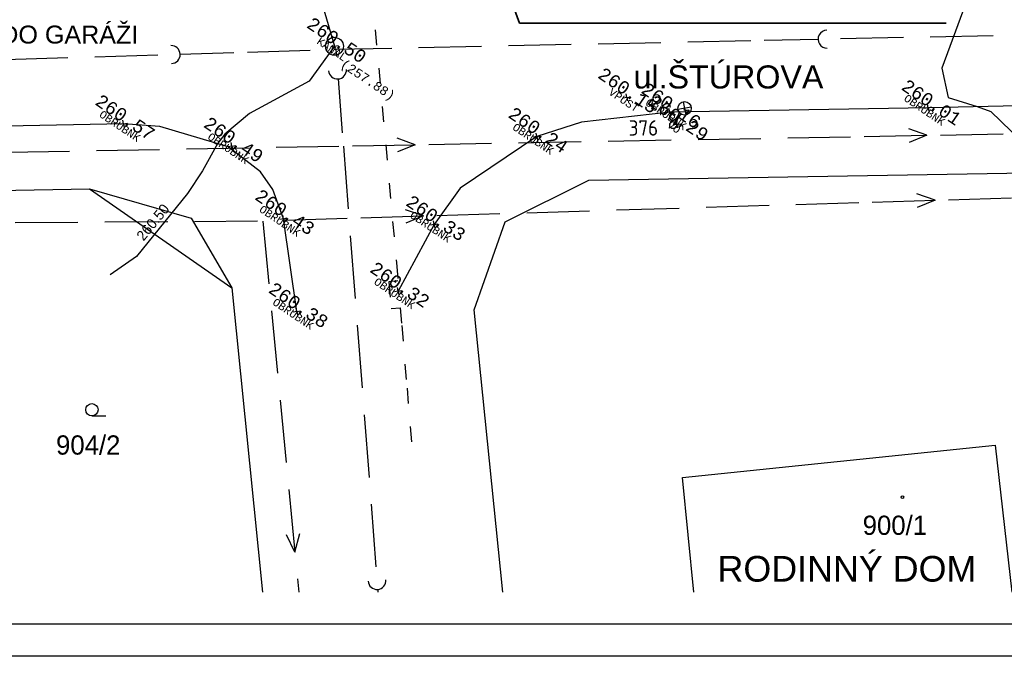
# Model space of a CAD drawing. Extents: x 4743276 to 9726129, y -4307434 to -1665362.
# Tile 64 of 121: x 4829956 to 4868336, y -1868378 to -1843568. Entities that reach past the tile are written whole.
import ezdxf
from ezdxf.enums import TextEntityAlignment as Align

# ---------------------------------------------------------------- set-up
doc = ezdxf.new("R2010")
doc.units = 0
doc.header["$MEASUREMENT"] = 0
doc.linetypes.add('ACAD_ISO03W100', pattern=[30, 12, -18])
doc.layers.get('0').update_dxf_attribs({"linetype": 'CONTINUOUS'})
for name, color, linetype in [('body', 7, 'CONTINUOUS'), ('MÚRY', 1, 'CONTINUOUS'), ('POZEMOK', 8, 'CONTINUOUS'), ('siete', 6, 'CONTINUOUS'), ('TENKÁ', 7, 'CONTINUOUS'), ('Výšky', 64, 'CONTINUOUS')]:
    doc.layers.add(name, color=color, linetype=linetype)
doc.styles.add('MONOTXT', font='MONOTXT', dxfattribs={"height": 0.2})
doc.styles.get("Standard").update_dxf_attribs({"font": 'TXT', "width": 0.612})
doc.styles.add('Style-Arial', font='arial.ttf')
doc.styles.add('STYLE1', font='isocp.shx')

msp = doc.modelspace()

# ---------------------------------------------------------------- linework, layer by layer
at = {"layer": 'body', "color": 1, "linetype": 'Continuous'}
for p, q in [((4842225.867, -1844604.576), (4842198.883, -1844465.753)), ((4842225.867, -1844604.576), (4842364.691, -1844577.592)), ((4842225.867, -1844604.576), (4842087.044, -1844631.561)), ((4842225.867, -1844604.576), (4842252.852, -1844743.399)), ((4853624.329, -1846597.175), (4853597.345, -1846458.352)), ((4853624.329, -1846597.175), (4853485.506, -1846624.159)), ((4853624.329, -1846597.175), (4853763.152, -1846570.19)), ((4853624.329, -1846597.175), (4853651.314, -1846735.998)), ((4865367.282, -1846997.128), (4865340.298, -1846858.305)), ((4855292.021, -1847168.393), (4855153.198, -1847195.377)), ((4855292.021, -1847168.393), (4855265.036, -1847029.57)), ((4855292.021, -1847168.393), (4855430.844, -1847141.408)), ((4855292.021, -1847168.393), (4855319.005, -1847307.216)), ((4865367.282, -1846997.128), (4865228.459, -1847024.112)), ((4865367.282, -1846997.128), (4865506.105, -1846970.143)), ((4865367.282, -1846997.128), (4865394.267, -1847135.951)), ((4834000.958, -1847624.571), (4833862.134, -1847651.555)), ((4834000.958, -1847624.571), (4833973.973, -1847485.748)), ((4834000.958, -1847624.571), (4834139.781, -1847597.586)), ((4834000.958, -1847624.571), (4834027.942, -1847763.394)), ((4855570.945, -1847647.228), (4855432.122, -1847674.213)), ((4855570.945, -1847647.228), (4855543.961, -1847508.405)), ((4855570.945, -1847647.228), (4855709.768, -1847620.244)), ((4855570.945, -1847647.228), (4855597.929, -1847786.051)), ((4850110.589, -1848124.417), (4850083.604, -1847985.594)), ((4838226.453, -1848495.3), (4838199.469, -1848356.477)), ((4850110.589, -1848124.417), (4849971.766, -1848151.401)), ((4850110.589, -1848124.417), (4850249.412, -1848097.433)), ((4850110.589, -1848124.417), (4850137.573, -1848263.24)), ((4838226.453, -1848495.3), (4838087.63, -1848522.284)), ((4838226.453, -1848495.3), (4838365.276, -1848468.315)), ((4838226.453, -1848495.3), (4838253.437, -1848634.123)), ((4840236.952, -1851322.984), (4840098.129, -1851349.969)), ((4840236.952, -1851322.984), (4840209.967, -1851184.161)), ((4840236.952, -1851322.984), (4840375.775, -1851296)), ((4840236.952, -1851322.984), (4840263.936, -1851461.807)), ((4846112.302, -1851550.301), (4846085.317, -1851411.478)), ((4846112.302, -1851550.301), (4845973.479, -1851577.285)), ((4846112.302, -1851550.301), (4846251.125, -1851523.316)), ((4846112.302, -1851550.301), (4846139.286, -1851689.124)), ((4844710.103, -1854145.962), (4844571.28, -1854172.946)), ((4844710.103, -1854145.962), (4844683.119, -1854007.139)), ((4844710.103, -1854145.962), (4844848.926, -1854118.977)), ((4844710.103, -1854145.962), (4844737.088, -1854284.785)), ((4840756.537, -1854944.712), (4840729.552, -1854805.889)), ((4840756.537, -1854944.712), (4840895.36, -1854917.727)), ((4840756.537, -1854944.712), (4840617.714, -1854971.696)), ((4840756.537, -1854944.712), (4840783.521, -1855083.535))]:
    msp.add_line(p, q, dxfattribs=at)
at = {"layer": 'MÚRY', "linetype": 'Continuous'}
for p, q in [((4855794.927, -1861410.476), (4867974.846, -1860145.062)), ((4867974.846, -1860145.062), (4868628.638, -1865877.5)), ((4856238.187, -1865877.5), (4855794.927, -1861410.476))]:
    msp.add_line(p, q, dxfattribs=at)
at = {"layer": 'POZEMOK', "linetype": 'Continuous'}
for p, q in [((4852138.278, -1849825.027), (4890577.573, -1849167.615)), ((4848873.369, -1851446.529), (4852138.278, -1849825.027)), ((4819687.589, -1850384.477), (4832682.827, -1850163.552)), ((4819687.589, -1850384.477), (4832682.827, -1850163.552)), ((4832682.827, -1850163.552), (4838228.503, -1854012.717)), ((4832682.827, -1850163.552), (4836642.829, -1851302.71)), ((4836642.829, -1851302.71), (4838228.503, -1854012.717)), ((4847667.725, -1854879.199), (4848873.369, -1851446.529)), ((4838228.503, -1854012.717), (4839416.689, -1865877.5)), ((4838228.503, -1854012.717), (4839416.689, -1865877.5)), ((4848794.619, -1865877.5), (4847667.725, -1854879.199))]:
    msp.add_line(p, q, dxfattribs=at)
at = {"layer": 'siete', "color": 52, "linetype": 'ACAD_ISO03W100', "lineweight": 25, "ltscale": 50}
for p, q in [((4843680.702, -1842469.683), (4844640.348, -1853049.85)), ((4844847.079, -1855491.963), (4845053.541, -1857932.687)), ((4845053.541, -1857932.687), (4845260.831, -1860373.97))]:
    msp.add_line(p, q, dxfattribs=at)
at = {"layer": 'siete', "color": 47, "linetype": 'Continuous'}
for p, q in [((4867900.541, -1844194.577), (4865450.668, -1844246.503)), ((4851453.791, -1844539.669), (4849004.478, -1844590.766)), ((4854953.29, -1844465.963), (4852503.417, -1844517.889)), ((4858452.23, -1844393.086), (4856002.916, -1844444.183)), ((4861076.574, -1844338.221), (4858977.322, -1844381.781)), ((4864401.042, -1844268.283), (4861951.728, -1844319.38)), ((4832885.959, -1845016.125), (4835335.12, -1844942.007)), ((4836209.484, -1844915.396), (4838308.563, -1844852.42)), ((4838833.406, -1844836.121), (4841282.566, -1844762.003)), ((4847954.293, -1844613.375), (4845504.979, -1844664.472)), ((4829387.403, -1845120.623), (4831836.005, -1845047.334)), ((4842369.854, -1845878.966), (4842531.876, -1847972.479)), ((4842573.143, -1848496.07), (4842761.288, -1850938.913)), ((4842842.993, -1851985.535), (4843032.526, -1854428.109)), ((4843113.672, -1855475.56), (4843302.376, -1857917.575)), ((4843383.522, -1858965.026), (4843573.055, -1861407.599)), ((4843654.76, -1862454.221), (4843842.904, -1864897.065)), ((4843910.854, -1865769.157), (4843919.261, -1865877.5))]:
    msp.add_line(p, q, dxfattribs=at)
at = {"layer": 'siete', "lineweight": 30, "ltscale": 0.25}
for p, q in [((4855822.141, -1846763.631), (4855922.834, -1847279.057)), ((4855725.699, -1847238.967), (4855432.122, -1847674.213)), ((4856130.295, -1846971.483), (4855614.68, -1847071.204))]:
    msp.add_line(p, q, dxfattribs=at)
at = {"layer": 'siete', "color": 5, "linetype": 'Continuous'}
for p, q in [((4865320.691, -1848073.01), (4864616.728, -1847823.743)), ((4865846.054, -1848063.093), (4868295.887, -1848018.378)), ((4845374.177, -1848438.555), (4844669.384, -1848188.729)), ((4845899.539, -1848428.638), (4848349.373, -1848383.923)), ((4849398.709, -1848364.36), (4851848.543, -1848319.646)), ((4852898.709, -1848300.642), (4855347.714, -1848255.368)), ((4856397.879, -1848236.364), (4858847.713, -1848191.649)), ((4859897.05, -1848172.086), (4862346.883, -1848127.371)), ((4862871.687, -1848118.284), (4865320.691, -1848073.01)), ((4865320.691, -1848073.01), (4864625.815, -1848348.547)), ((4829452.195, -1848729.905), (4831902.028, -1848685.191)), ((4832951.365, -1848665.628), (4835401.199, -1848620.913)), ((4836451.364, -1848601.909), (4838900.369, -1848556.635)), ((4839950.535, -1848537.631), (4842400.369, -1848492.916)), ((4842925.172, -1848483.829), (4845374.177, -1848438.555)), ((4845374.177, -1848438.555), (4844679.301, -1848714.091)), ((4860214.732, -1850766.234), (4862663.623, -1850690.728)), ((4863188.465, -1850674.429), (4865637.356, -1850598.923)), ((4865637.356, -1850598.923), (4864929.189, -1850357.677)), ((4865637.356, -1850598.923), (4864945.488, -1850882.519)), ((4866162.199, -1850582.625), (4868611.09, -1850507.118)), ((4845696.977, -1851214.674), (4844988.81, -1850973.429)), ((4849719.006, -1851090.543), (4852167.897, -1851015.037)), ((4853217.582, -1850982.44), (4855666.472, -1850906.934)), ((4856716.157, -1850874.337), (4859165.048, -1850798.831)), ((4829774.341, -1851473.017), (4832224.578, -1851456.317)), ((4833274.955, -1851449.518), (4835724.633, -1851433.647)), ((4836775.01, -1851426.848), (4839224.688, -1851410.977)), ((4839428.465, -1851425.392), (4839665.448, -1853863.785)), ((4840274.353, -1851381.985), (4842723.244, -1851306.479)), ((4843248.086, -1851290.181), (4845696.977, -1851214.674)), ((4845696.977, -1851214.674), (4845005.108, -1851498.271)), ((4846221.819, -1851198.376), (4848670.71, -1851122.87)), ((4839767.687, -1854908.576), (4840004.671, -1857346.969)), ((4840106.35, -1858392.59), (4840343.334, -1860830.983)), ((4840445.573, -1861875.774), (4840682.556, -1864314.167)), ((4840682.556, -1864314.167), (4840353.359, -1863643.408)), ((4840682.556, -1864314.167), (4840876.449, -1863592.154)), ((4840784.236, -1865359.787), (4840834.551, -1865877.5))]:
    msp.add_line(p, q, dxfattribs=at)
at = {"layer": 'siete', "color": 47, "linetype": 'Continuous', "flags": 128}
msp.add_lwpolyline([(4844455.353, -1844686.252), (4842280.925, -1844732.18), (4842301.905, -1845006.874)], dxfattribs=at)
at = {"layer": 'siete', "color": 52, "linetype": 'ACAD_ISO03W100', "lineweight": 25, "ltscale": 50}
msp.add_lwpolyline([(4844640.348, -1853049.85), (4844698.976, -1853747.991), (4844351.014, -1853777.449), (4844439.101, -1854823.551), (4844788.451, -1854793.822), (4844847.079, -1855491.963)], dxfattribs=at)
at = {"layer": 'siete', "lineweight": 30, "ltscale": 0.25}
for centre, radius in [((4855872.486, -1847021.346), 262.5), ((4855432.122, -1847674.213), 140)]:
    msp.add_circle(centre, radius, dxfattribs=at)
at = {"layer": 'siete', "color": 47, "linetype": 'Continuous'}
for centre, start, end in [((4861426.524, -1844330.431), 91.2021111, 271.2021111), ((4835859.63, -1844925.854), 271.7275861, 91.7275861), ((4842342.746, -1845529.975), 184.4309389, 4.4309389), ((4843884.031, -1865420.348), 184.4309389, 4.4309389)]:
    msp.add_arc(centre, 350, start, end, dxfattribs=at)
at = {"layer": 'TENKÁ', "color": 30, "lineweight": 35, "ltscale": 0.25}
for p, q in [((4846345.83, -1835101.06), (4849433.046, -1843706.875)), ((4849433.046, -1843706.875), (4866072.456, -1843706.875))]:
    msp.add_line(p, q, dxfattribs=at)
at = {"layer": 'TENKÁ', "ltscale": 0.25}
for p, q in [((4832770.726, -1859006.901), (4833310.726, -1859006.901)), ((4990733.5, -1867127.5), (4744526.5, -1867127.5)), ((4991983.5, -1868377.5), (4743276.5, -1868377.5))]:
    msp.add_line(p, q, dxfattribs=at)
at = {"layer": 'TENKÁ', "color": 7, "linetype": 'Continuous'}
for points in [[(4907828.576, -1846023.602), (4890427.831, -1846496.162), (4878251.871, -1846722.074), (4865367.282, -1846997.128), (4855292.021, -1847168.393), (4851858.34, -1847561.132), (4850110.589, -1848124.417), (4847122.5, -1850137.065), (4846112.302, -1851550.301), (4844710.103, -1854145.962)], [(4840756.537, -1854944.712), (4840236.952, -1851322.984), (4839829.102, -1850184.868), (4839343.077, -1849502.464), (4838087.63, -1848522.284), (4835421.363, -1847724.597), (4834000.958, -1847624.571), (4820302.895, -1847898.552), (4806828.101, -1848224.219)]]:
    msp.add_lwpolyline(points, dxfattribs=at)
msp.add_circle((4842225.867, -1844604.576), 350, dxfattribs=at)
at = {"layer": 'TENKÁ', "ltscale": 0.25}
for centre, radius in [((4832770.726, -1858766.901), 240), ((4864363.55, -1862177.459), 50), ((4864363.55, -1862177.459), 50)]:
    msp.add_circle(centre, radius, dxfattribs=at)
at = {"layer": 'Výšky', "color": 30, "linetype": 'Continuous', "flags": 128}
msp.add_lwpolyline([(4846844.808, -1808940.184), (4848350.654, -1812358.676), (4849750.585, -1814643.049), (4850957.528, -1817020.402), (4852671.41, -1822988), (4852743.276, -1826325.863), (4851266.416, -1829956.761), (4843918.25, -1836560.753), (4841856.684, -1838302.757), (4840784.291, -1839815.747), (4841201.536, -1841232.233), (4841290.005, -1841387.198), (4842225.867, -1844604.576), (4841235.38, -1845958.653), (4838918.449, -1847219.517), (4837955.26, -1848022.885), (4837683.167, -1848383.361), (4837082.737, -1849452.364), (4836503.007, -1850335.097), (4834506.912, -1852791.919), (4833485.721, -1853504.743)], dxfattribs=at)
at = {"layer": 'Výšky', "color": 1, "linetype": 'Continuous'}
msp.add_lwpolyline([(4888586.458, -1809121.882), (4887572.627, -1813344.939), (4887386.89, -1820301.363), (4887069.165, -1825559.666), (4886852.881, -1826315.252), (4885801.104, -1827507.599), (4883424.965, -1828746.722), (4876069.129, -1831538.717), (4873156.655, -1833351.77), (4871461.12, -1834773.008), (4868670.356, -1838063.945), (4867672.435, -1840371.403), (4867570.113, -1840982.693), (4866832.383, -1842920.777), (4865903.153, -1845462.917), (4866149.873, -1846605.854), (4867277.64, -1846956.428), (4867811.898, -1847147.919), (4869396.719, -1848682.495), (4876549.811, -1849120.301)], dxfattribs=at)

# ---------------------------------------------------------------- texts
at = {"color": 2, "linetype": 'Continuous', "style": 'MONOTXT'}
for s, p in [('KANAL', (4842214.261, -1844596.748)), ('VPUST', (4853591.168, -1846574.807)), ('OBRUBNK', (4865312.566, -1846960.221)), ('OBRUBNK', (4855237.304, -1847131.486)), ('OBRUBNK', (4833946.241, -1847587.664)), ('OBRUBNK', (4850055.872, -1848087.51)), ('VO', (4855543.587, -1847628.775)), ('OBRUBNK', (4838171.737, -1848458.393)), ('OBRUBNK', (4840182.235, -1851286.077)), ('OBRUBNK', (4846057.585, -1851513.394)), ('OBRUBNK', (4844655.387, -1854109.055)), ('OBRUBNK', (4840701.82, -1854907.805))]:
    msp.add_text(s, height=300, rotation=326, dxfattribs=at).set_placement(p, align=Align.TOP_CENTER)
at = {"layer": 'siete', "linetype": 'Continuous', "style": 'STYLE1'}
msp.add_text('376', height=600, dxfattribs=at).set_placement((4853695.627, -1848087.514))
at = {"layer": 'TENKÁ', "style": 'Style-Arial'}
for s, height, p in [('VJAZD "2" DO GARÁŽI', 700, (4829449.5, -1843798)), ('ul.ŠTÚROVA', 900, (4857583.611, -1845349.263)), ('RODINNÝ DOM', 1000, (4862200.918, -1864467.165))]:
    msp.add_text(s, height=height, dxfattribs=at).set_placement(p, align=Align.TOP_CENTER)
at = {"layer": 'TENKÁ', "ltscale": 0.25}
for s, p in [('904/2', (4831372.319, -1860517.76)), ('900/1', (4862815.751, -1863646.087))]:
    msp.add_text(s, height=750, dxfattribs=at).set_placement(p)
at = {"layer": 'Výšky', "linetype": 'Continuous', "style": 'MONOTXT'}
for s, p in [('260.50', (4842176.954, -1844571.584)), ('260.15', (4853527.332, -1846531.749)), ('260.01', (4865359.821, -1846992.095)), ('260.16', (4855216.578, -1847117.506)), ('260.57', (4833930.489, -1847577.039)), ('260.29', (4855512.912, -1847608.085)), ('260.24', (4850031.83, -1848071.294)), ('260.49', (4838159.301, -1848450.005)), ('260.43', (4840158.193, -1851269.861)), ('260.33', (4846043.492, -1851503.888)), ('260.32', (4844641.293, -1854099.549)), ('260.38', (4840687.727, -1854898.299))]:
    msp.add_text(s, height=500, rotation=326, dxfattribs=at).set_placement(p, align=Align.CENTER)
at = {"layer": 'Výšky', "color": 7, "linetype": 'Continuous', "style": 'MONOTXT'}
msp.add_text('(257.88)', height=350, rotation=326, dxfattribs=at).set_placement((4843512.216, -1845941.448), align=Align.MIDDLE)
at = {"layer": 'Výšky', "color": 5, "linetype": 'Continuous'}
msp.add_text('260.50', height=400, rotation=50.4410556, dxfattribs=at).set_placement((4835302.497, -1851588.88), align=Align.CENTER)

doc.saveas('drawing.dxf')
